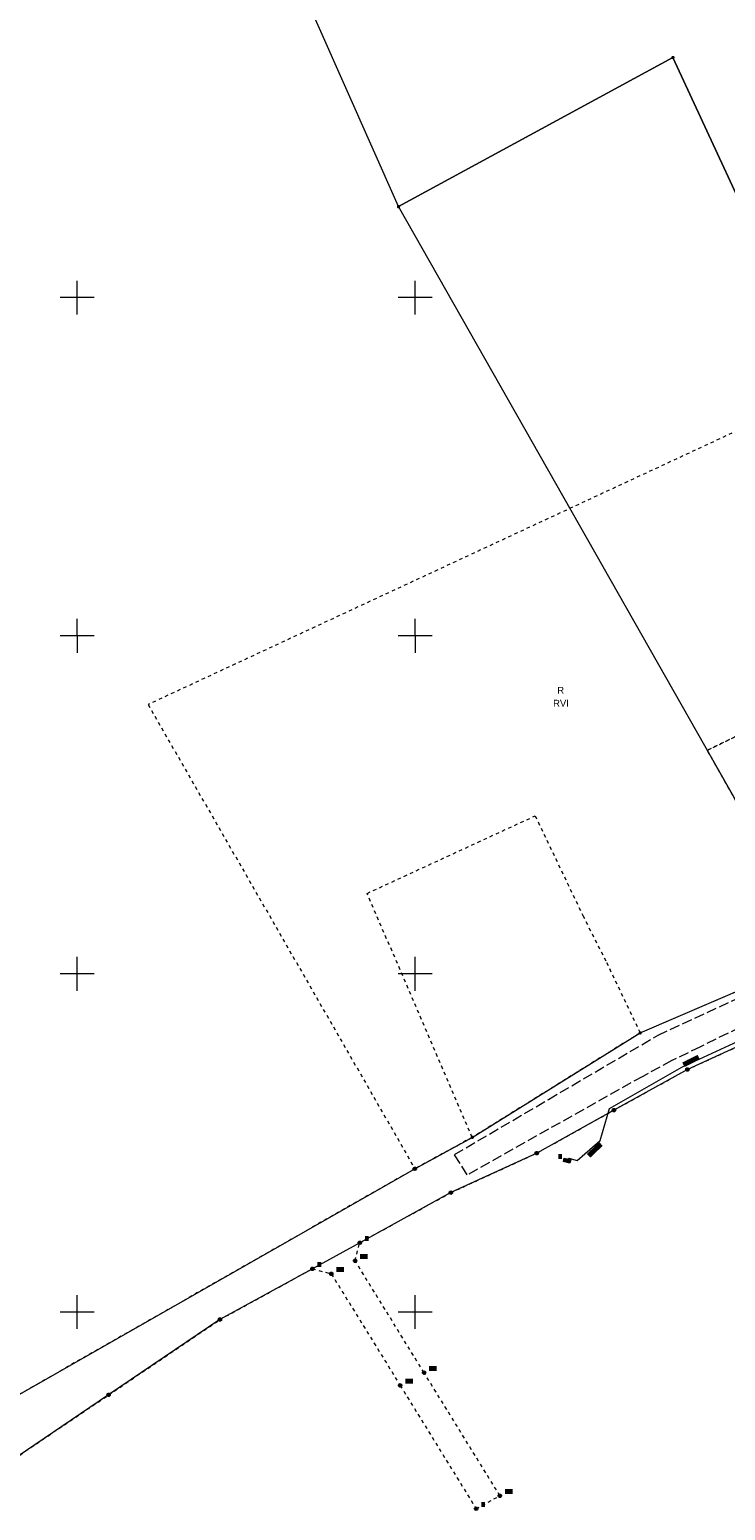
# Model space of a CAD drawing. Extents: x 6414462 to 20492237, y 5756825 to 17376351.
# Tile 103 of 127: x 6498093 to 6498196, y 5809621 to 5809840. Entities that reach past the tile are written whole.
import ezdxf
from ezdxf.enums import TextEntityAlignment as Align

# ---------------------------------------------------------------- set-up
doc = ezdxf.new("R2010")
doc.units = 0
for name, pattern in [('2324-2024 mdcp$0$PRZER1-1', [1, 0.5, -0.5]), ('2324-2024 mdcp$0$PRZER3-1', [2, 1.5, -0.5]), ('Lipnica teren 1$0$HIDDEN2', [0.1875, 0.125, -0.0625])]:
    doc.linetypes.add(name, pattern=pattern)
for name, color, linetype, lineweight in [('2324-2024 mdcp$0$GEPPGD', 7, 'Continuous', 18), ('2324-2024 mdcp$0$GEPPGD_O', 7, 'Continuous', 18), ('2324-2024 mdcp$0$GESDZI', 7, 'Continuous', 18), ('2324-2024 mdcp$0$GSSKOA', 7, 'Continuous', 18), ('2324-2024 mdcp$0$GUPPRZ_O', 7, 'Continuous', 18), ('2324-2024 mdcp$0$Ramka sekcyjna', 7, 'Continuous', 18)]:
    doc.layers.add(name, color=color, linetype=linetype, lineweight=lineweight)
for name, color, linetype, lineweight, true_color in [('2324-2024 mdcp$0$GESKKL_O', 7, 'Continuous', 18, 0x24bc24), ('2324-2024 mdcp$0$GESUZY', 7, 'Continuous', 18, 0x008000), ('2324-2024 mdcp$0$GESUZY_O', 7, 'Continuous', 18, 0x008000), ('2324-2024 mdcp$0$GULEPR', 1, 'Continuous', 18, 0xff0000), ('2324-2024 mdcp$0$GUPESE', 1, 'Continuous', 18, 0xff0000), ('2324-2024 mdcp$0$GUPESE_O', 1, 'Continuous', 18, 0xff0000)]:
    doc.layers.add(name, color=color, linetype=linetype, lineweight=lineweight, true_color=true_color)
doc.layers.add('Lipnica teren 1$0$demontaże', color=10, linetype='Continuous')
doc.styles.add('2324-2024 mdcp$0$Arial', font='arial.ttf')

# ---------------------------------------------------------------- blocks, each defined once
blk = doc.blocks.new('2324-2024 mdcp$0$GUPESE1')
at = {"true_color": 0xffffff}
blk.add_hatch(color=7, dxfattribs=at).paths.add_polyline_path([(-0.5, -0.25), (0.5, -0.25), (0.5, 0.25), (-0.5, 0.25), (-0.5, -0.25)])
at = {"color": 0}
blk.add_lwpolyline([(-0.5, -0.25), (-0.5, 0.25), (0.5, 0.25), (0.5, -0.25)], close=True, dxfattribs=at)
blk = doc.blocks.new('2324-2024 mdcp$0$GEPPGD1_2')
at = {"true_color": 0xffffff}
blk.add_hatch(color=7, dxfattribs=at).paths.add_polyline_path([(0, -0.25), (0.077254, -0.237764), (0.146946, -0.202254), (0.202254, -0.146946), (0.237764, -0.077254), (0.25, 0), (0.237764, 0.077254), (0.202254, 0.146946), (0.146946, 0.202254), (0.077254, 0.237764), (0, 0.25), (-0.077254, 0.237764), (-0.146946, 0.202254), (-0.202254, 0.146946), (-0.237764, 0.077254), (-0.25, 0), (-0.237764, -0.077254), (-0.202254, -0.146946), (-0.146946, -0.202254), (-0.077254, -0.237764), (0, -0.25)])
blk.add_hatch(color=0).paths.add_polyline_path([(0, -0.045), (0.013906, -0.042798), (0.02645, -0.036406), (0.036406, -0.02645), (0.042798, -0.013906), (0.045, 0), (0.042798, 0.013906), (0.036406, 0.02645), (0.02645, 0.036406), (0.013906, 0.042798), (0, 0.045), (-0.013906, 0.042798), (-0.02645, 0.036406), (-0.036406, 0.02645), (-0.042798, 0.013906), (-0.045, 0), (-0.042798, -0.013906), (-0.036406, -0.02645), (-0.02645, -0.036406), (-0.013906, -0.042798), (0, -0.045)])
blk = doc.blocks.new('2324-2024 mdcp$0$GEPPGD1_1')
at = {"true_color": 0xffffff}
blk.add_hatch(color=7, dxfattribs=at).paths.add_polyline_path([(0, -0.25), (0.077254, -0.237764), (0.146946, -0.202254), (0.202254, -0.146946), (0.237764, -0.077254), (0.25, 0), (0.237764, 0.077254), (0.202254, 0.146946), (0.146946, 0.202254), (0.077254, 0.237764), (0, 0.25), (-0.077254, 0.237764), (-0.146946, 0.202254), (-0.202254, 0.146946), (-0.237764, 0.077254), (-0.25, 0), (-0.237764, -0.077254), (-0.202254, -0.146946), (-0.146946, -0.202254), (-0.077254, -0.237764), (0, -0.25)])
at = {"color": 0}
blk.add_lwpolyline([(0, 0.25), (0.077254, 0.237764), (0.146946, 0.202254), (0.202254, 0.146946), (0.237764, 0.077254), (0.25, 0), (0.237764, -0.077254), (0.202254, -0.146946), (0.146946, -0.202254), (0.077254, -0.237764), (0, -0.25), (-0.077254, -0.237764), (-0.146946, -0.202254), (-0.202254, -0.146946), (-0.237764, -0.077254), (-0.25, 0), (-0.237764, 0.077254), (-0.202254, 0.146946), (-0.146946, 0.202254), (-0.077254, 0.237764)], close=True, dxfattribs=at)
blk = doc.blocks.new('2324-2024 mdcp')
at = {"layer": '2324-2024 mdcp$0$GEPPGD_O', "true_color": 0xffffff}
for points in [[(6498142.56, 5809660.5), (6498142.56, 5809661.25), (6498143.12, 5809661.25), (6498143.12, 5809660.5), (6498142.56, 5809660.5)], [(6498135.55, 5809656.64), (6498135.55, 5809657.39), (6498136.11, 5809657.39), (6498136.11, 5809656.64), (6498135.55, 5809656.64)], [(6498141.86, 5809657.83), (6498141.86, 5809658.58), (6498142.98, 5809658.58), (6498142.98, 5809657.83), (6498141.86, 5809657.83)], [(6498138.35, 5809655.9), (6498138.35, 5809656.65), (6498139.47, 5809656.65), (6498139.47, 5809655.9), (6498138.35, 5809655.9)], [(6498152.07, 5809641.28), (6498152.07, 5809642.03), (6498153.19, 5809642.03), (6498153.19, 5809641.28), (6498152.07, 5809641.28)], [(6498148.54, 5809639.39), (6498148.54, 5809640.14), (6498149.66, 5809640.14), (6498149.66, 5809639.39), (6498148.54, 5809639.39)], [(6498163.29, 5809623.08), (6498163.29, 5809623.83), (6498164.41, 5809623.83), (6498164.41, 5809623.08), (6498163.29, 5809623.08)], [(6498159.78, 5809621.16), (6498159.78, 5809621.91), (6498160.34, 5809621.91), (6498160.34, 5809621.16), (6498159.78, 5809621.16)]]:
    blk.add_hatch(color=7, dxfattribs=at).paths.add_polyline_path(points, flags=0)
at = {"layer": '2324-2024 mdcp$0$GUPESE_O', "true_color": 0xffffff}
blk.add_hatch(color=7, dxfattribs=at).paths.add_polyline_path([(6498171.16, 5809672.64), (6498171.16, 5809673.39), (6498171.72, 5809673.39), (6498171.72, 5809672.64), (6498171.16, 5809672.64)], flags=0)
at = {"layer": '2324-2024 mdcp$0$GUPPRZ_O', "true_color": 0xffffff}
for points in [[(6498189.52, 5809686.9), (6498191.77, 5809688.03), (6498192.11, 5809687.36), (6498189.86, 5809686.23), (6498189.52, 5809686.9)], [(6498175.41, 5809673.38), (6498177.23, 5809675.12), (6498177.75, 5809674.58), (6498175.93, 5809672.84), (6498175.41, 5809673.38)]]:
    blk.add_hatch(color=7, dxfattribs=at).paths.add_polyline_path(points, flags=0)
at = {"layer": '2324-2024 mdcp$0$GESDZI', "color": 7, "linetype": 'Continuous', "lineweight": 18}
for points in [[(6498086.88, 5809635.22), (6498149.97, 5809671.19), (6498158.45, 5809675.82), (6498183.29, 5809691.27), (6498210.34, 5809702.9), (6498250.84, 5809721.04), (6498255.25, 5809723.19), (6498284.59, 5809737.52), (6498336.53, 5809764.26), (6498349.29, 5809770), (6498351.16, 5809770.82), (6498357.57, 5809773.68), (6498385.47, 5809786.23), (6498389.73, 5809788.34), (6498395.12, 5809790.98), (6498474.92, 5809830.27), (6498519.28, 5809851.17), (6498558.08, 5809869.44), (6498581.52, 5809880.48), (6498706.5, 5809939.35)], [(6498399.71, 5809786.07), (6498378.88, 5809775.84), (6498357.18, 5809764.7), (6498354.01, 5809763.14), (6498327.32, 5809749.98), (6498300.63, 5809736.82), (6498279.96, 5809727.46), (6498275.4, 5809725.39), (6498229.86, 5809704.76), (6498220.93, 5809700.12), (6498216.89, 5809698.02), (6498190.27, 5809685.86), (6498179.39, 5809679.84), (6498167.98, 5809673.48), (6498155.28, 5809667.65), (6498141.81, 5809660.25), (6498134.8, 5809656.39), (6498121.13, 5809648.88), (6498104.66, 5809637.74), (6498088.19, 5809626.61)]]:
    blk.add_lwpolyline(points, dxfattribs=at)
for points in [[(6498336.53, 5809764.26), (6498284.59, 5809737.52), (6498271.4, 5809764.78), (6498259.02, 5809756.58), (6498223.46, 5809812.93), (6498203.85, 5809801.58), (6498188.13, 5809835.51), (6498147.54, 5809813.46), (6498100.03, 5809920.59), (6498204.15, 5809995.92), (6498210.17, 5809985.25), (6498226.36, 5809956.54), (6498245.19, 5809923.13), (6498269.29, 5809880.41), (6498280.36, 5809860.77), (6498282.58, 5809857.31), (6498312.68, 5809805.23), (6498323.75, 5809786.22), (6498328.66, 5809777.78), (6498331.84, 5809772.31)], [(6498250.84, 5809721.04), (6498210.34, 5809702.9), (6498147.54, 5809813.46), (6498188.13, 5809835.51), (6498203.85, 5809801.58)]]:
    blk.add_lwpolyline(points, close=True, dxfattribs=at)
at = {"layer": '2324-2024 mdcp$0$GESUZY', "color": 96, "linetype": '2324-2024 mdcp$0$PRZER1-1', "lineweight": 18, "true_color": 0x008000}
for points in [[(6498088.19, 5809626.61), (6498104.66, 5809637.74), (6498121.13, 5809648.88), (6498134.8, 5809656.39), (6498137.6, 5809655.65), (6498147.79, 5809639.14), (6498159.03, 5809620.91), (6498162.54, 5809622.83), (6498151.32, 5809641.03), (6498141.11, 5809657.58), (6498141.81, 5809660.25), (6498155.28, 5809667.65), (6498167.98, 5809673.48), (6498179.39, 5809679.84), (6498190.27, 5809685.86), (6498216.89, 5809698.02)], [(6498706.5, 5809939.35), (6498581.52, 5809880.48), (6498558.08, 5809869.44), (6498519.28, 5809851.17), (6498474.92, 5809830.27), (6498395.12, 5809790.98), (6498389.73, 5809788.34), (6498385.47, 5809786.23), (6498357.57, 5809773.68), (6498351.16, 5809770.82), (6498349.29, 5809770), (6498336.53, 5809764.26), (6498284.59, 5809737.52), (6498272.59, 5809731.66), (6498255.25, 5809723.19), (6498250.84, 5809721.04), (6498240.12, 5809716.8), (6498217.74, 5809706.35), (6498210.34, 5809702.9), (6498183.29, 5809691.27), (6498158.45, 5809675.82), (6498149.97, 5809671.19), (6498086.88, 5809635.22)]]:
    blk.add_lwpolyline(points, dxfattribs=at)
for points in [[(6498210.34, 5809702.9), (6498217.74, 5809706.35), (6498209.46, 5809720.89), (6498205.32, 5809718.7), (6498202.28, 5809717.09), (6498200, 5809721.11), (6498193.21, 5809733.05), (6498200.98, 5809736.86), (6498202.81, 5809733.15), (6498232.57, 5809752.36), (6498212.28, 5809787.13), (6498110.49, 5809739.83), (6498149.97, 5809671.19), (6498158.45, 5809675.82), (6498142.9, 5809711.91), (6498167.76, 5809723.37), (6498174.81, 5809708.62), (6498178.32, 5809701.68), (6498183.29, 5809691.27)], [(6498200, 5809721.11), (6498202.28, 5809717.09), (6498205.32, 5809718.7), (6498209.46, 5809720.89), (6498217.74, 5809706.35), (6498240.12, 5809716.8), (6498228.02, 5809739.97), (6498236.77, 5809745.16), (6498232.57, 5809752.36), (6498202.81, 5809733.15), (6498200.98, 5809736.86), (6498193.21, 5809733.05)]]:
    blk.add_lwpolyline(points, close=True, dxfattribs=at)
at = {"layer": '2324-2024 mdcp$0$GSSKOA', "color": 7, "linetype": '2324-2024 mdcp$0$PRZER3-1', "lineweight": 18}
for points in [[(6498155.8, 5809673.29), (6498169.74, 5809681.43), (6498185.93, 5809690.94), (6498229.35, 5809711.05), (6498245.25, 5809717.4)], [(6498247.67, 5809713.82), (6498225.04, 5809705.18), (6498214.25, 5809700.04), (6498192.19, 5809689.22), (6498187.97, 5809687.17), (6498183.66, 5809684.85), (6498157.71, 5809670.28), (6498155.8, 5809673.29)]]:
    blk.add_lwpolyline(points, dxfattribs=at)
at = {"layer": '2324-2024 mdcp$0$GULEPR', "color": 1, "linetype": 'Continuous', "lineweight": 18, "true_color": 0xff0000}
blk.add_lwpolyline([(6498172.47, 5809672.39), (6498172.72, 5809672.74), (6498173.99, 5809672.42), (6498177.39, 5809675.38), (6498178.76, 5809680.09), (6498189.45, 5809686.19), (6498211.26, 5809696.26), (6498214.9, 5809697.95), (6498219.59, 5809700.2), (6498230.34, 5809705.44), (6498246.1, 5809712.68), (6498251.63, 5809715.08), (6498255.29, 5809716.76), (6498258.9, 5809718.55), (6498263.82, 5809720.84), (6498267.42, 5809722.41), (6498275.03, 5809725.87), (6498277.54, 5809727.17), (6498285.55, 5809730.56), (6498301.77, 5809737.79), (6498315.45, 5809744.58), (6498327.5, 5809750.54), (6498327.95, 5809750.29)], dxfattribs=at)
at = {"layer": '2324-2024 mdcp$0$Ramka sekcyjna', "color": 7, "linetype": 'Continuous', "lineweight": 18, "flags": 128}
for points in [[(6498100, 5809797.5), (6498100, 5809802.5)], [(6498150, 5809797.5), (6498150, 5809802.5)], [(6498102.5, 5809800), (6498097.5, 5809800)], [(6498152.5, 5809800), (6498147.5, 5809800)], [(6498100, 5809750), (6498100, 5809752.5)], [(6498150, 5809750), (6498150, 5809752.5)], [(6498102.5, 5809750), (6498097.5, 5809750)], [(6498102.5, 5809750), (6498097.5, 5809750)], [(6498100, 5809750), (6498100, 5809747.5)], [(6498152.5, 5809750), (6498147.5, 5809750)], [(6498152.5, 5809750), (6498147.5, 5809750)], [(6498150, 5809750), (6498150, 5809747.5)], [(6498100, 5809697.5), (6498100, 5809702.5)], [(6498150, 5809697.5), (6498150, 5809702.5)], [(6498102.5, 5809700), (6498097.5, 5809700)], [(6498152.5, 5809700), (6498147.5, 5809700)], [(6498100, 5809647.5), (6498100, 5809652.5)], [(6498150, 5809647.5), (6498150, 5809652.5)], [(6498102.5, 5809650), (6498097.5, 5809650)], [(6498152.5, 5809650), (6498147.5, 5809650)]]:
    blk.add_lwpolyline(points, dxfattribs=at)
at = {"layer": '2324-2024 mdcp$0$GEPPGD', "color": 7, "linetype": 'Continuous', "lineweight": 18}
for name, p in [('2324-2024 mdcp$0$GEPPGD1_2', (6498188.13, 5809835.51)), ('2324-2024 mdcp$0$GEPPGD1_2', (6498147.54, 5809813.46)), ('2324-2024 mdcp$0$GEPPGD1_2', (6498183.29, 5809691.27)), ('2324-2024 mdcp$0$GEPPGD1_1', (6498190.27, 5809685.86)), ('2324-2024 mdcp$0$GEPPGD1_1', (6498179.39, 5809679.84)), ('2324-2024 mdcp$0$GEPPGD1_2', (6498158.45, 5809675.82)), ('2324-2024 mdcp$0$GEPPGD1_1', (6498167.98, 5809673.48)), ('2324-2024 mdcp$0$GEPPGD1_1', (6498149.97, 5809671.19)), ('2324-2024 mdcp$0$GEPPGD1_1', (6498155.28, 5809667.65)), ('2324-2024 mdcp$0$GEPPGD1_1', (6498141.81, 5809660.25)), ('2324-2024 mdcp$0$GEPPGD1_1', (6498141.11, 5809657.58)), ('2324-2024 mdcp$0$GEPPGD1_1', (6498134.8, 5809656.39)), ('2324-2024 mdcp$0$GEPPGD1_1', (6498137.6, 5809655.65)), ('2324-2024 mdcp$0$GEPPGD1_1', (6498121.13, 5809648.88)), ('2324-2024 mdcp$0$GEPPGD1_1', (6498151.32, 5809641.03)), ('2324-2024 mdcp$0$GEPPGD1_1', (6498104.66, 5809637.74)), ('2324-2024 mdcp$0$GEPPGD1_1', (6498147.79, 5809639.14)), ('2324-2024 mdcp$0$GEPPGD1_1', (6498162.54, 5809622.83)), ('2324-2024 mdcp$0$GEPPGD1_1', (6498159.03, 5809620.91))]:
    blk.add_blockref(name, p, dxfattribs=at)
at = {"layer": '2324-2024 mdcp$0$GUPESE', "color": 1, "linetype": 'Continuous', "lineweight": 18, "true_color": 0xff0000, "rotation": 346.1214790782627}
blk.add_blockref('2324-2024 mdcp$0$GUPESE1', (6498172.47, 5809672.39), dxfattribs=at)
at = {"layer": '2324-2024 mdcp$0$GEPPGD_O', "color": 7, "linetype": 'Continuous', "lineweight": 0, "style": '2324-2024 mdcp$0$Arial'}
for s, p in [('6', (6498142.56, 5809660.5)), ('7', (6498135.55, 5809656.64)), ('13', (6498141.86, 5809657.83)), ('14', (6498138.35, 5809655.9)), ('11', (6498152.07, 5809641.28)), ('12', (6498148.54, 5809639.39)), ('10', (6498163.29, 5809623.08)), ('9', (6498159.78, 5809621.16))]:
    blk.add_text(s, height=0.75, dxfattribs=at).set_placement(p)
at = {"layer": '2324-2024 mdcp$0$GESKKL_O', "color": 82, "linetype": 'Continuous', "lineweight": 0, "true_color": 0x24bc24, "style": '2324-2024 mdcp$0$Arial'}
blk.add_text('RVI', height=1, dxfattribs=at).set_placement((6498171.58, 5809739.53), align=Align.CENTER)
at = {"layer": '2324-2024 mdcp$0$GESUZY_O', "color": 96, "linetype": 'Continuous', "lineweight": 0, "true_color": 0x008000, "style": '2324-2024 mdcp$0$Arial'}
blk.add_text('R', height=1, dxfattribs=at).set_placement((6498171.53, 5809741.45), align=Align.CENTER)
at = {"layer": '2324-2024 mdcp$0$GUPESE_O', "color": 1, "linetype": 'Continuous', "lineweight": 0, "true_color": 0xff0000, "style": '2324-2024 mdcp$0$Arial'}
blk.add_text('e', height=0.75, dxfattribs=at).set_placement((6498171.72, 5809672.64), align=Align.RIGHT)
at = {"layer": '2324-2024 mdcp$0$GUPPRZ_O', "color": 1, "linetype": 'Continuous', "lineweight": 0, "true_color": 0xff0000, "style": '2324-2024 mdcp$0$Arial'}
blk.add_text('104.1', height=0.75, rotation=26.7269, dxfattribs=at).set_placement((6498189.86, 5809686.23))
blk.add_text('104.2', height=0.75, rotation=43.6046, dxfattribs=at).set_placement((6498177.75, 5809674.58), align=Align.RIGHT)
blk = doc.blocks.new('Lipnica teren 1')
at = {"layer": 'Lipnica teren 1$0$demontaże', "linetype": 'Lipnica teren 1$0$HIDDEN2'}
blk.add_blockref('2324-2024 mdcp', (0, 0), dxfattribs=at)

msp = doc.modelspace()

# ---------------------------------------------------------------- block references
msp.add_blockref('Lipnica teren 1', (0, 0))

doc.saveas('drawing.dxf')
